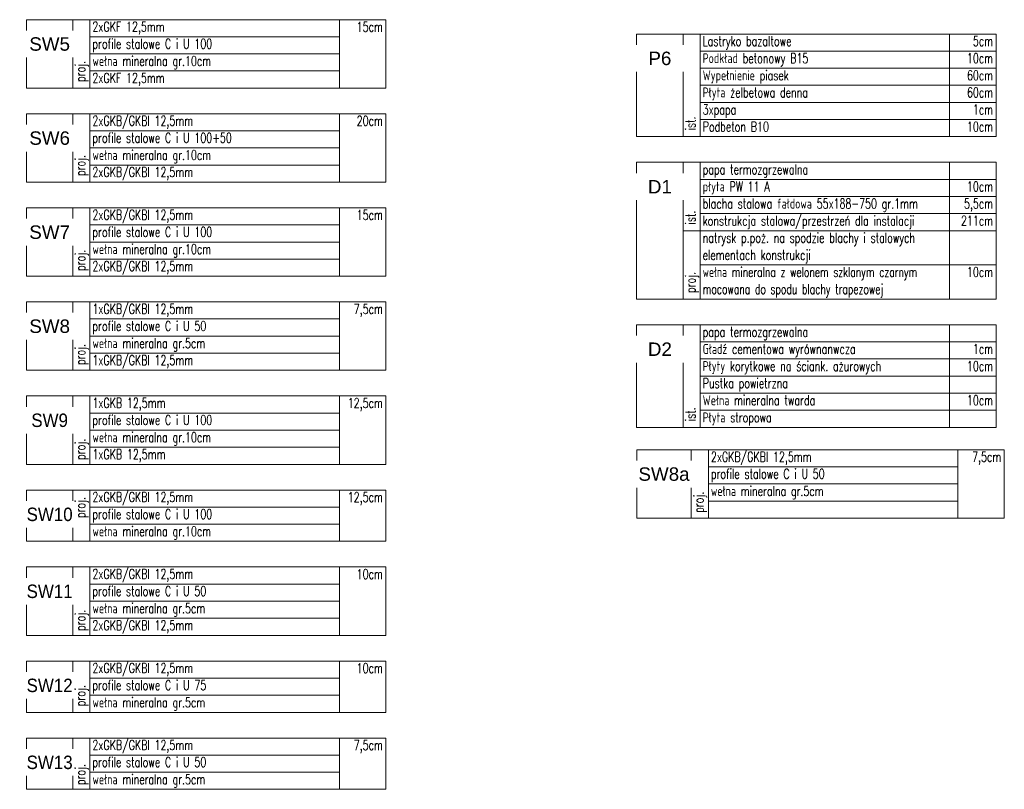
# Model space of a CAD drawing. Header units: centimetres. Extents: x -156440 to 298236, y -263599 to 81430.
# Tile 2 of 170: x -29870 to 10397, y -193205 to -161705. Entities that reach past the tile are written whole.
import ezdxf
from ezdxf.enums import TextEntityAlignment as Align

# ---------------------------------------------------------------- set-up
doc = ezdxf.new("R2010")
doc.units = ezdxf.units.CM
doc.header["$LTSCALE"] = 50
doc.layers.get('0').update_dxf_attribs({"color": 8})
for name, color, linetype in [('ARCH_INFO_OPISY', 8, 'Continuous'), ('D1$0$ARCH_INFO_OPISY', 8, 'Continuous'), ('D2$0$ARCH_INFO_OPISY', 8, 'Continuous'), ('P6$0$ARCH_INFO_OPISY', 8, 'Continuous'), ('przegrody dla rzutów$0$RYSUNKOWE_XREF', 8, 'Continuous'), ('SW10$0$ARCH_INFO_OPISY', 8, 'Continuous'), ('SW11$0$ARCH_INFO_OPISY', 8, 'Continuous'), ('SW12$0$ARCH_INFO_OPISY', 8, 'Continuous'), ('SW13$0$ARCH_INFO_OPISY', 8, 'Continuous'), ('SW5$0$ARCH_INFO_OPISY', 8, 'Continuous'), ('SW6$0$ARCH_INFO_OPISY', 8, 'Continuous'), ('SW7$0$ARCH_INFO_OPISY', 8, 'Continuous'), ('SW8$0$ARCH_INFO_OPISY', 8, 'Continuous'), ('SW9$0$ARCH_INFO_OPISY', 8, 'Continuous')]:
    doc.layers.add(name, color=color, linetype=linetype)
for name, color, linetype, lineweight in [('ARCH_TABELKA', 8, 'Continuous', 5), ('D1$0$ARCH_TABELKA', 8, 'Continuous', 5), ('D2$0$ARCH_TABELKA', 8, 'Continuous', 5), ('P6$0$ARCH_TABELKA', 8, 'Continuous', 5), ('SW10$0$ARCH_TABELKA', 8, 'Continuous', 5), ('SW11$0$ARCH_TABELKA', 8, 'Continuous', 5), ('SW12$0$ARCH_TABELKA', 8, 'Continuous', 5), ('SW13$0$ARCH_TABELKA', 8, 'Continuous', 5), ('SW5$0$ARCH_TABELKA', 8, 'Continuous', 5), ('SW6$0$ARCH_TABELKA', 8, 'Continuous', 5), ('SW7$0$ARCH_TABELKA', 8, 'Continuous', 5), ('SW8$0$ARCH_TABELKA', 8, 'Continuous', 5), ('SW9$0$ARCH_TABELKA', 8, 'Continuous', 5)]:
    doc.layers.add(name, color=color, linetype=linetype, lineweight=lineweight)
doc.styles.add('Arial', font='ARIAL.TTF')
doc.styles.add('D1$0$Arial', font='ARIAL.TTF')
doc.styles.add('D1$0$Romans', font='Romans.shx')
doc.styles.add('D2$0$Arial', font='ARIAL.TTF')
doc.styles.add('D2$0$Romans', font='Romans.shx')
doc.styles.add('P6$0$Arial', font='ARIAL.TTF')
doc.styles.add('P6$0$Romans', font='Romans.shx')
doc.styles.add('Romans', font='Romans.shx')
doc.styles.add('SW10$0$Arial', font='ARIAL.TTF')
doc.styles.add('SW10$0$Romans', font='Romans.shx')
doc.styles.add('SW11$0$Arial', font='ARIAL.TTF')
doc.styles.add('SW11$0$Romans', font='Romans.shx')
doc.styles.add('SW12$0$Arial', font='ARIAL.TTF')
doc.styles.add('SW12$0$Romans', font='Romans.shx')
doc.styles.add('SW13$0$Arial', font='ARIAL.TTF')
doc.styles.add('SW13$0$Romans', font='Romans.shx')
doc.styles.add('SW5$0$Arial', font='ARIAL.TTF')
doc.styles.add('SW5$0$Romans', font='Romans.shx')
doc.styles.add('SW6$0$Arial', font='ARIAL.TTF')
doc.styles.add('SW6$0$Romans', font='Romans.shx')
doc.styles.add('SW7$0$Arial', font='ARIAL.TTF')
doc.styles.add('SW7$0$Romans', font='Romans.shx')
doc.styles.add('SW8$0$Arial', font='ARIAL.TTF')
doc.styles.add('SW8$0$Romans', font='Romans.shx')
doc.styles.add('SW9$0$Arial', font='ARIAL.TTF')
doc.styles.add('SW9$0$Romans', font='Romans.shx')

# ---------------------------------------------------------------- blocks, each defined once
blk = doc.blocks.new('SW5')
at = {"layer": 'SW5$0$ARCH_TABELKA'}
blk.add_line((-44422, 3093.3), (-44422, 2813.3), dxfattribs=at)
blk.add_lwpolyline([(-45702, 3093.3), (-44232, 3093.3), (-44232, 2813.3), (-45702, 2813.3)], close=True, dxfattribs=at)
for points in [[(-45512, 3093.3), (-45512, 2813.3)], [(-45442, 3093.3), (-45442, 2813.3)], [(-45442, 3023.3), (-44422, 3023.3)], [(-45442, 2953.3), (-44422, 2953.3)], [(-45442, 2883.3), (-44422, 2883.3)]]:
    blk.add_lwpolyline(points, dxfattribs=at)
at = {"layer": 'SW5$0$ARCH_INFO_OPISY', "color": 191, "style": 'SW5$0$Romans', "width": 0.7}
for s, p in [('2xGKF 12,5mm  ', (-45431.9, 3044.4)), ('profile stalowe C i U 100', (-45431.9, 2974.4)), ('wełna mineralna gr.10cm', (-45432, 2904)), ('2xGKF 12,5mm  ', (-45431.9, 2834.4))]:
    blk.add_text(s, height=40.5, dxfattribs=at).set_placement(p)
blk.add_text('15cm', height=40.5, dxfattribs=at).set_placement((-44244.3, 3044), align=Align.RIGHT)
blk.add_text('proj.', height=40.5, rotation=90, dxfattribs=at).set_placement((-45461.8, 2838.5))
at = {"layer": 'SW5$0$ARCH_INFO_OPISY', "color": 191, "insert": (-45607, 2993.3), "char_height": 55, "width": 190, "attachment_point": 5, "style": 'SW5$0$Arial', "bg_fill": 2}
blk.add_mtext('SW5', dxfattribs=at)
blk = doc.blocks.new('SW6')
at = {"layer": 'SW6$0$ARCH_TABELKA'}
blk.add_line((-41322, 4924.5), (-41322, 4644.5), dxfattribs=at)
blk.add_lwpolyline([(-42602, 4924.5), (-41132, 4924.5), (-41132, 4644.5), (-42602, 4644.5)], close=True, dxfattribs=at)
for points in [[(-42412, 4924.5), (-42412, 4644.5)], [(-42342, 4924.5), (-42342, 4644.5)], [(-42342, 4854.5), (-41322, 4854.5)], [(-42342, 4784.5), (-41322, 4784.5)], [(-42342, 4714.5), (-41322, 4714.5)], [(-42342, 4644.5), (-41132, 4644.5)]]:
    blk.add_lwpolyline(points, dxfattribs=at)
at = {"layer": 'SW6$0$ARCH_INFO_OPISY', "color": 191, "style": 'SW6$0$Romans', "width": 0.7}
for s, p in [('2xGKB/GKBI 12,5mm  ', (-42331.9, 4875.6)), ('profile stalowe C i U 100+50', (-42331.9, 4805.6)), ('wełna mineralna gr.10cm', (-42332, 4735.2)), ('2xGKB/GKBI 12,5mm  ', (-42331.9, 4665.6))]:
    blk.add_text(s, height=40.5, dxfattribs=at).set_placement(p)
blk.add_text('20cm', height=40.5, dxfattribs=at).set_placement((-41144.3, 4875.2), align=Align.RIGHT)
blk.add_text('proj.', height=40.5, rotation=90, dxfattribs=at).set_placement((-42361.8, 4669.7))
at = {"layer": 'SW6$0$ARCH_INFO_OPISY', "color": 191, "insert": (-42507, 4824.5), "char_height": 55, "width": 190, "attachment_point": 5, "style": 'SW6$0$Arial', "bg_fill": 2}
blk.add_mtext('SW6', dxfattribs=at)
blk = doc.blocks.new('D1')
at = {"layer": 'D1$0$ARCH_TABELKA'}
blk.add_line((-36672, 4923.9), (-36672, 4363.9), dxfattribs=at)
blk.add_lwpolyline([(-37952, 4923.9), (-36482, 4923.9), (-36482, 4363.9), (-37952, 4363.9)], close=True, dxfattribs=at)
for points in [[(-37762, 4923.9), (-37762, 4363.9)], [(-37692, 4923.9), (-37692, 4363.9)], [(-37692, 4853.9), (-36482, 4853.9)], [(-37692, 4783.9), (-36482, 4783.9)], [(-37692, 4713.9), (-36482, 4713.9)], [(-37762, 4643.9), (-36482, 4643.9)], [(-37692, 4503.9), (-36482, 4503.9)]]:
    blk.add_lwpolyline(points, dxfattribs=at)
at = {"layer": 'D1$0$ARCH_INFO_OPISY', "color": 191, "style": 'D1$0$Romans'}
for s, width, p in [('papa termozgrzewalna', 0.7, (-37682, 4874.6)), ('płyta PW 11 A', 0.7, (-37682, 4804.6)), ('blacha stalowa fałdowa 55x188-750 gr.1mm', 0.7, (-37682, 4734.6)), ('konstrukcja stalowa/przestrzeń dla instalacji', 0.7, (-37682, 4664.6)), ('natrysk p.poż. na spodzie blachy i stalowych', 0.7, (-37682, 4594.6)), ('elementach konstrukcji', 0.7, (-37682, 4524.6)), ('wełna mineralna z welonem szklanym czarnym', 0.68, (-37682, 4454.6)), ('mocowana do spodu blachy trapezowej', 0.68, (-37682, 4384.6))]:
    blk.add_text(s, height=40.5, dxfattribs=dict(at, width=width)).set_placement(p)
at = {"layer": 'D1$0$ARCH_INFO_OPISY', "color": 191, "style": 'D1$0$Romans', "width": 0.7}
for s, p in [('10cm', (-36494.3, 4804.6)), ('5,5cm', (-36494.3, 4734.6)), ('211cm', (-36494.3, 4664.6)), ('10cm', (-36494.3, 4454.6))]:
    blk.add_text(s, height=40.5, dxfattribs=at).set_placement(p, align=Align.RIGHT)
for s, p in [('ist.', (-37711.8, 4669.1)), ('proj.', (-37711.8, 4389.1))]:
    blk.add_text(s, height=40.5, rotation=90, dxfattribs=at).set_placement(p)
at = {"layer": 'D1$0$ARCH_INFO_OPISY', "color": 191, "insert": (-37857, 4823.9), "char_height": 55, "width": 190, "attachment_point": 5, "style": 'D1$0$Arial', "bg_fill": 2}
blk.add_mtext('D1', dxfattribs=at)
blk = doc.blocks.new('D2')
at = {"layer": 'D2$0$ARCH_TABELKA'}
blk.add_line((-36672, 4258.9), (-36672, 3838.9), dxfattribs=at)
blk.add_lwpolyline([(-37952, 4258.9), (-36482, 4258.9), (-36482, 3838.9), (-37952, 3838.9)], close=True, dxfattribs=at)
for points in [[(-37762, 4258.9), (-37762, 3838.9)], [(-37692, 4258.9), (-37692, 3838.9)], [(-37692, 4188.9), (-36482, 4188.9)], [(-37692, 4118.9), (-36482, 4118.9)], [(-37692, 4048.9), (-36482, 4048.9)], [(-37692, 3978.9), (-36482, 3978.9)], [(-37692, 3908.9), (-36482, 3908.9)], [(-37692, 3838.9), (-36482, 3838.9)], [(-37692, 3838.9), (-36482, 3838.9)]]:
    blk.add_lwpolyline(points, dxfattribs=at)
at = {"layer": 'D2$0$ARCH_INFO_OPISY', "color": 191, "style": 'D2$0$Romans', "width": 0.7}
for s, p in [('papa termozgrzewalna', (-37682, 4209.6)), ('Gładź cementowa wyrównanwcza', (-37682, 4139.6)), ('Płyty korytkowe na ściank. ażurowych', (-37682, 4069.6)), ('Pustka powietrzna', (-37682, 3999.6)), ('Wełna mineralna twarda', (-37682, 3929.6)), ('Płyta stropowa', (-37682, 3859.6))]:
    blk.add_text(s, height=40.5, dxfattribs=at).set_placement(p)
for s, p in [('1cm', (-36494.3, 4139.6)), ('10cm', (-36494.3, 4069.6)), ('10cm', (-36494.3, 3929.6))]:
    blk.add_text(s, height=40.5, dxfattribs=at).set_placement(p, align=Align.RIGHT)
blk.add_text('ist.', height=40.5, rotation=90, dxfattribs=at).set_placement((-37711.8, 3864.1))
at = {"layer": 'D2$0$ARCH_INFO_OPISY', "color": 191, "insert": (-37857, 4158.9), "char_height": 55, "width": 190, "attachment_point": 5, "style": 'D2$0$Arial', "bg_fill": 2}
blk.add_mtext('D2', dxfattribs=at)
blk = doc.blocks.new('P6')
at = {"layer": 'P6$0$ARCH_TABELKA'}
blk.add_line((-36672, 4923.9), (-36672, 4503.9), dxfattribs=at)
blk.add_lwpolyline([(-37952, 4923.9), (-36482, 4923.9), (-36482, 4503.9), (-37952, 4503.9)], close=True, dxfattribs=at)
for points in [[(-37762, 4923.9), (-37762, 4503.9)], [(-37692, 4923.9), (-37692, 4503.9)], [(-37692, 4853.9), (-36482, 4853.9)], [(-37692, 4783.9), (-36482, 4783.9)], [(-37692, 4713.9), (-36482, 4713.9)], [(-37692, 4643.9), (-36482, 4643.9)], [(-37692, 4573.9), (-36482, 4573.9)], [(-37692, 4503.9), (-36482, 4503.9)], [(-37692, 4503.9), (-36482, 4503.9)]]:
    blk.add_lwpolyline(points, dxfattribs=at)
at = {"layer": 'P6$0$ARCH_INFO_OPISY', "color": 191, "style": 'P6$0$Romans', "width": 0.7}
for s, p in [('Lastryko bazaltowe', (-37682, 4874.6)), ('Podkład betonowy B15', (-37682, 4804.6)), ('Wypełnienie piasek', (-37682, 4734.6)), ('Płyta żelbetowa denna', (-37682, 4664.6)), ('3xpapa', (-37682, 4594.6)), ('Podbeton B10', (-37682, 4524.6))]:
    blk.add_text(s, height=40.5, dxfattribs=at).set_placement(p)
for s, p in [('5cm', (-36494.3, 4874.6)), ('10cm', (-36494.3, 4804.6)), ('60cm', (-36494.3, 4734.6)), ('60cm', (-36494.3, 4664.6)), ('1cm', (-36494.3, 4594.6)), ('10cm', (-36494.3, 4524.6))]:
    blk.add_text(s, height=40.5, dxfattribs=at).set_placement(p, align=Align.RIGHT)
blk.add_text('ist.', height=40.5, rotation=90, dxfattribs=at).set_placement((-37711.8, 4529.1))
at = {"layer": 'P6$0$ARCH_INFO_OPISY', "color": 191, "insert": (-37857, 4823.9), "char_height": 55, "width": 190, "attachment_point": 5, "style": 'P6$0$Arial', "bg_fill": 2}
blk.add_mtext('P6', dxfattribs=at)
blk = doc.blocks.new('SW7')
at = {"layer": 'SW7$0$ARCH_TABELKA'}
blk.add_line((-41322, 4539.5), (-41322, 4259.5), dxfattribs=at)
blk.add_lwpolyline([(-42602, 4539.5), (-41132, 4539.5), (-41132, 4259.5), (-42602, 4259.5)], close=True, dxfattribs=at)
for points in [[(-42412, 4539.5), (-42412, 4259.5)], [(-42342, 4539.5), (-42342, 4259.5)], [(-42342, 4469.5), (-41322, 4469.5)], [(-42342, 4399.5), (-41322, 4399.5)], [(-42342, 4329.5), (-41322, 4329.5)], [(-42342, 4259.5), (-41322, 4259.5)]]:
    blk.add_lwpolyline(points, dxfattribs=at)
at = {"layer": 'SW7$0$ARCH_INFO_OPISY', "color": 191, "style": 'SW7$0$Romans', "width": 0.7}
for s, p in [('2xGKB/GKBI 12,5mm  ', (-42331.9, 4490.6)), ('profile stalowe C i U 100', (-42331.9, 4420.6)), ('wełna mineralna gr.10cm', (-42332, 4350.2)), ('2xGKB/GKBI 12,5mm  ', (-42331.9, 4280.6))]:
    blk.add_text(s, height=40.5, dxfattribs=at).set_placement(p)
blk.add_text('15cm', height=40.5, dxfattribs=at).set_placement((-41144.3, 4490.2), align=Align.RIGHT)
blk.add_text('proj.', height=40.5, rotation=90, dxfattribs=at).set_placement((-42361.8, 4281.2))
at = {"layer": 'SW7$0$ARCH_INFO_OPISY', "color": 191, "insert": (-42507, 4439.5), "char_height": 55, "width": 190, "attachment_point": 5, "style": 'SW7$0$Arial', "bg_fill": 2}
blk.add_mtext('SW7', dxfattribs=at)
blk = doc.blocks.new('SW8')
at = {"layer": 'SW8$0$ARCH_TABELKA'}
blk.add_line((-41322, 4539.5), (-41322, 4259.5), dxfattribs=at)
blk.add_lwpolyline([(-42602, 4539.5), (-41132, 4539.5), (-41132, 4259.5), (-42602, 4259.5)], close=True, dxfattribs=at)
for points in [[(-42412, 4539.5), (-42412, 4259.5)], [(-42342, 4539.5), (-42342, 4259.5)], [(-42342, 4469.5), (-41322, 4469.5)], [(-42342, 4399.5), (-41322, 4399.5)], [(-42342, 4329.5), (-41322, 4329.5)], [(-42342, 4259.5), (-41322, 4259.5)]]:
    blk.add_lwpolyline(points, dxfattribs=at)
at = {"layer": 'SW8$0$ARCH_INFO_OPISY', "color": 191, "style": 'SW8$0$Romans', "width": 0.7}
for s, p in [('1xGKB/GKBI 12,5mm  ', (-42331.9, 4490.6)), ('profile stalowe C i U 50', (-42331.9, 4420.6)), ('wełna mineralna gr.5cm', (-42332, 4350.2)), ('1xGKB/GKBI 12,5mm  ', (-42331.9, 4280.6))]:
    blk.add_text(s, height=40.5, dxfattribs=at).set_placement(p)
blk.add_text('7,5cm', height=40.5, dxfattribs=at).set_placement((-41144.3, 4490.2), align=Align.RIGHT)
blk.add_text('proj.', height=40.5, rotation=90, dxfattribs=at).set_placement((-42361.8, 4281.2))
at = {"layer": 'SW8$0$ARCH_INFO_OPISY', "color": 191, "insert": (-42507, 4439.5), "char_height": 55, "width": 190, "attachment_point": 5, "style": 'SW8$0$Arial', "bg_fill": 2}
blk.add_mtext('SW8', dxfattribs=at)
blk = doc.blocks.new('SW9')
at = {"layer": 'SW9$0$ARCH_TABELKA'}
blk.add_line((-41322, 3909.5), (-41322, 3629.5), dxfattribs=at)
blk.add_lwpolyline([(-42602, 3909.5), (-41132, 3909.5), (-41132, 3629.5), (-42602, 3629.5)], close=True, dxfattribs=at)
for points in [[(-42412, 3909.5), (-42412, 3629.5)], [(-42342, 3909.5), (-42342, 3629.5)], [(-42342, 3839.5), (-41322, 3839.5)], [(-42342, 3769.5), (-41322, 3769.5)], [(-42342, 3699.5), (-41322, 3699.5)]]:
    blk.add_lwpolyline(points, dxfattribs=at)
at = {"layer": 'SW9$0$ARCH_INFO_OPISY', "color": 191, "style": 'SW9$0$Romans', "width": 0.7}
for s, p in [('1xGKB 12,5mm  ', (-42331.9, 3860.6)), ('profile stalowe C i U 100', (-42331.9, 3790.6)), ('wełna mineralna gr.10cm', (-42332, 3720.2)), ('1xGKB 12,5mm  ', (-42331.9, 3650.6))]:
    blk.add_text(s, height=40.5, dxfattribs=at).set_placement(p)
blk.add_text('12,5cm', height=40.5, dxfattribs=at).set_placement((-41144.3, 3860.2), align=Align.RIGHT)
blk.add_text('proj.', height=40.5, rotation=90, dxfattribs=at).set_placement((-42361.8, 3647.9))
at = {"layer": 'SW9$0$ARCH_INFO_OPISY', "color": 191, "insert": (-42507, 3809.5), "char_height": 55, "width": 190, "attachment_point": 5, "style": 'SW9$0$Arial', "bg_fill": 2}
blk.add_mtext('{\\W0.9;SW9}', dxfattribs=at)
blk = doc.blocks.new('SW10')
at = {"layer": 'SW10$0$ARCH_TABELKA'}
blk.add_line((-41322, 3594.5), (-41322, 3384.5), dxfattribs=at)
blk.add_lwpolyline([(-42602, 3594.5), (-41132, 3594.5), (-41132, 3384.5), (-42602, 3384.5)], close=True, dxfattribs=at)
for points in [[(-42412, 3594.5), (-42412, 3384.5)], [(-42342, 3594.5), (-42342, 3384.5)], [(-42342, 3524.5), (-41322, 3524.5)], [(-42342, 3454.5), (-41322, 3454.5)], [(-42342, 3384.5), (-41132, 3384.5)]]:
    blk.add_lwpolyline(points, dxfattribs=at)
at = {"layer": 'SW10$0$ARCH_INFO_OPISY', "color": 191, "style": 'SW10$0$Romans', "width": 0.7}
for s, p in [('2xGKB/GKBI 12,5mm  ', (-42331.9, 3545.6)), ('profile stalowe C i U 100', (-42331.9, 3475.6)), ('wełna mineralna gr.10cm', (-42332, 3405.2))]:
    blk.add_text(s, height=40.5, dxfattribs=at).set_placement(p)
blk.add_text('12,5cm', height=40.5, dxfattribs=at).set_placement((-41144.3, 3545.2), align=Align.RIGHT)
at = {"layer": 'SW10$0$ARCH_INFO_OPISY', "color": 191, "insert": (-42507, 3494.5), "char_height": 55, "width": 190, "attachment_point": 5, "style": 'SW10$0$Arial', "bg_fill": 2}
blk.add_mtext('{\\W0.9;SW10}', dxfattribs=at)
at = {"layer": 'SW10$0$ARCH_INFO_OPISY', "color": 191, "style": 'SW10$0$Romans', "width": 0.7}
blk.add_text('proj.', height=40.5, rotation=90, dxfattribs=at).set_placement((-42361.8, 3479.7))
blk = doc.blocks.new('SW11')
at = {"layer": 'SW11$0$ARCH_TABELKA'}
blk.add_line((-41322, 3279.5), (-41322, 2999.5), dxfattribs=at)
blk.add_lwpolyline([(-42602, 3279.5), (-41132, 3279.5), (-41132, 2999.5), (-42602, 2999.5)], close=True, dxfattribs=at)
for points in [[(-42412, 3279.5), (-42412, 2999.5)], [(-42342, 3279.5), (-42342, 2999.5)], [(-42342, 3209.5), (-41322, 3209.5)], [(-42342, 3139.5), (-41322, 3139.5)], [(-42342, 3069.5), (-41322, 3069.5)], [(-42342, 2999.5), (-41322, 2999.5)]]:
    blk.add_lwpolyline(points, dxfattribs=at)
at = {"layer": 'SW11$0$ARCH_INFO_OPISY', "color": 191, "style": 'SW11$0$Romans', "width": 0.7}
for s, p in [('2xGKB/GKBI 12,5mm  ', (-42331.9, 3230.6)), ('profile stalowe C i U 50', (-42331.9, 3160.6)), ('wełna mineralna gr.5cm', (-42332, 3090.2)), ('2xGKB/GKBI 12,5mm  ', (-42331.9, 3020.6))]:
    blk.add_text(s, height=40.5, dxfattribs=at).set_placement(p)
blk.add_text('10cm', height=40.5, dxfattribs=at).set_placement((-41144.3, 3230.2), align=Align.RIGHT)
blk.add_text('proj.', height=40.5, rotation=90, dxfattribs=at).set_placement((-42361.8, 3017.8))
at = {"layer": 'SW11$0$ARCH_INFO_OPISY', "color": 191, "insert": (-42507, 3179.5), "char_height": 55, "width": 190, "attachment_point": 5, "style": 'SW11$0$Arial', "bg_fill": 2}
blk.add_mtext('{\\W0.9;SW11}', dxfattribs=at)
blk = doc.blocks.new('SW12')
at = {"layer": 'SW12$0$ARCH_TABELKA'}
blk.add_line((-41322, 3279.5), (-41322, 3069.5), dxfattribs=at)
blk.add_lwpolyline([(-42602, 3279.5), (-41132, 3279.5), (-41132, 3069.5), (-42602, 3069.5)], close=True, dxfattribs=at)
for points in [[(-42412, 3279.5), (-42412, 3069.5)], [(-42342, 3279.5), (-42342, 3069.5)], [(-42342, 3209.5), (-41322, 3209.5)], [(-42342, 3139.5), (-41322, 3139.5)], [(-42602, 3069.5), (-41132, 3069.5)]]:
    blk.add_lwpolyline(points, dxfattribs=at)
at = {"layer": 'SW12$0$ARCH_INFO_OPISY', "color": 191, "style": 'SW12$0$Romans', "width": 0.7}
for s, p in [('2xGKB/GKBI 12,5mm  ', (-42331.9, 3230.6)), ('profile stalowe C i U 75', (-42331.9, 3160.6)), ('wełna mineralna gr.5cm', (-42332, 3090.2))]:
    blk.add_text(s, height=40.5, dxfattribs=at).set_placement(p)
blk.add_text('10cm', height=40.5, dxfattribs=at).set_placement((-41144.3, 3230.2), align=Align.RIGHT)
at = {"layer": 'SW12$0$ARCH_INFO_OPISY', "color": 191, "insert": (-42507, 3179.5), "char_height": 55, "width": 190, "attachment_point": 5, "style": 'SW12$0$Arial', "bg_fill": 2}
blk.add_mtext('{\\W0.9;SW12}', dxfattribs=at)
at = {"layer": 'SW12$0$ARCH_INFO_OPISY', "color": 191, "style": 'SW12$0$Romans', "width": 0.7}
blk.add_text('proj.', height=40.5, rotation=90, dxfattribs=at).set_placement((-42361.8, 3094.7))
blk = doc.blocks.new('SW13')
at = {"layer": 'SW13$0$ARCH_TABELKA'}
blk.add_line((-41322, 3559.5), (-41322, 3349.5), dxfattribs=at)
blk.add_lwpolyline([(-42602, 3559.5), (-41132, 3559.5), (-41132, 3349.5), (-42602, 3349.5)], close=True, dxfattribs=at)
for points in [[(-42412, 3559.5), (-42412, 3349.5)], [(-42342, 3559.5), (-42342, 3349.5)], [(-42342, 3489.5), (-41322, 3489.5)], [(-42342, 3419.5), (-41322, 3419.5)]]:
    blk.add_lwpolyline(points, dxfattribs=at)
at = {"layer": 'SW13$0$ARCH_INFO_OPISY', "color": 191, "style": 'SW13$0$Romans', "width": 0.7}
for s, p in [('2xGKB/GKBI 12,5mm  ', (-42331.9, 3510.6)), ('profile stalowe C i U 50', (-42331.9, 3440.6)), ('wełna mineralna gr.5cm', (-42332, 3370.2))]:
    blk.add_text(s, height=40.5, dxfattribs=at).set_placement(p)
blk.add_text('7,5cm', height=40.5, dxfattribs=at).set_placement((-41144.3, 3510.2), align=Align.RIGHT)
at = {"layer": 'SW13$0$ARCH_INFO_OPISY', "color": 191, "insert": (-42507, 3459.5), "char_height": 55, "width": 190, "attachment_point": 5, "style": 'SW13$0$Arial', "bg_fill": 2}
blk.add_mtext('{\\W0.9;SW13}', dxfattribs=at)
at = {"layer": 'SW13$0$ARCH_INFO_OPISY', "color": 191, "style": 'SW13$0$Romans', "width": 0.7}
blk.add_text('proj.', height=40.5, rotation=90, dxfattribs=at).set_placement((-42361.8, 3366.8))
blk = doc.blocks.new('przegrody dla rzutów')
at = {"layer": 'przegrody dla rzutów$0$RYSUNKOWE_XREF'}
for name, p in [('SW5', (35000, 2659.4)), ('P6', (29745.7, 770.1)), ('SW6', (31900, 443.2)), ('D1', (29745.7, 245.1)), ('SW7', (31900, 443.2)), ('SW8', (31900, 58.2)), ('D2', (29745.7, 245.1)), ('SW9', (31900, 303.2)), ('SW10', (31900, 233.2)), ('SW11', (31900, 233.2)), ('SW12', (31900, -151.8)), ('SW13', (31900, -746.8))]:
    blk.add_blockref(name, p, dxfattribs=at)

msp = doc.modelspace()

# ---------------------------------------------------------------- block references
at = {"xscale": 10, "yscale": 10, "zscale": 10}
msp.add_blockref('przegrody dla rzutów', (77424.241, -219231.769), dxfattribs=at)

# ---------------------------------------------------------------- next in the draw order: block references
msp.add_blockref('przegrody dla rzutów', (77424.241, -219231.769), dxfattribs=at)

# ---------------------------------------------------------------- next in the draw order: linework, layer by layer
at = {"layer": 'ARCH_TABELKA'}
msp.add_line((8496.681, -179306.355), (8496.681, -182106.355), dxfattribs=at)
msp.add_lwpolyline([(-4638.096, -179306.355), (10396.681, -179306.355), (10396.681, -182106.355), (-4638.096, -182106.355)], close=True, dxfattribs=at)
for points in [[(-2403.319, -179306.355), (-2403.319, -182106.355)], [(-1703.319, -179306.355), (-1703.319, -182106.355)], [(-1703.319, -180006.355), (8496.681, -180006.355)], [(-1703.319, -180706.355), (8496.681, -180706.355)], [(-1703.319, -181406.355), (8496.681, -181406.355)], [(-1703.319, -182106.355), (8496.681, -182106.355)]]:
    msp.add_lwpolyline(points, dxfattribs=at)

# ---------------------------------------------------------------- next in the draw order: texts
at = {"layer": 'ARCH_INFO_OPISY', "style": 'Romans', "width": 0.7}
for s, p in [('2xGKB/GKBI 12,5mm  ', (-1602.475, -179795.169)), ('profile stalowe C i U 50', (-1602.475, -180495.169)), ('wełna mineralna gr.5cm', (-1603.319, -181199.334))]:
    msp.add_text(s, height=405, dxfattribs=at).set_placement(p)
msp.add_text('7,5cm', height=405, dxfattribs=at).set_placement((10273.436, -179799.334), align=Align.RIGHT)
msp.add_text('proj.', height=405, rotation=90, dxfattribs=at).set_placement((-1902.134, -181889.246))

# ---------------------------------------------------------------- next in the draw order: texts
at = {"layer": 'ARCH_INFO_OPISY', "insert": (-3520.708, -180306.355), "char_height": 550, "width": 2234.77701, "attachment_point": 5, "style": 'Arial', "bg_fill": 2}
msp.add_mtext('SW8a', dxfattribs=at)

doc.saveas('drawing.dxf')
